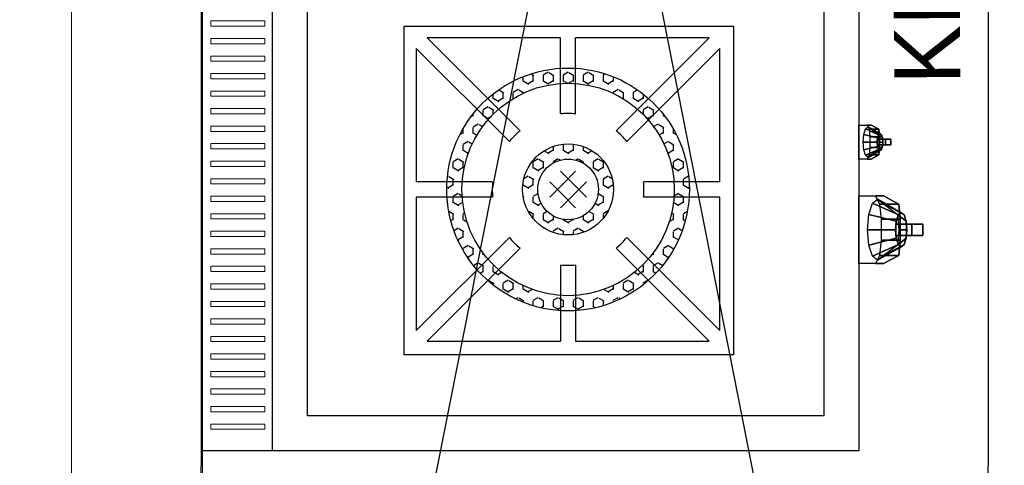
# Model space of a CAD drawing. Header units: inches. Extents: x 704 to 259546, y -107711 to 151004.
# Tile 245 of 256: x 129933 to 129977, y 20858 to 20878. Entities that reach past the tile are written whole.
import ezdxf
from ezdxf.enums import TextEntityAlignment as Align

# ---------------------------------------------------------------- set-up
doc = ezdxf.new("R2010")
doc.units = ezdxf.units.IN
doc.header["$MEASUREMENT"] = 0
doc.linetypes.add('DASHED2', pattern=[0.375, 0.25, -0.125])
for name, color, linetype, lineweight in [('EQUIP DIM', 8, 'Continuous', 0), ('EQUIPMENT', 3, 'Continuous', 25), ('Hood', 5, 'DASHED2', 25), ('PD_BRICK WALL_230', 4, 'Continuous', 50), ('PP-TEXT', 7, 'Continuous', 40)]:
    doc.layers.add(name, color=color, linetype=linetype, lineweight=lineweight)
doc.layers.add('PP BALL VALVE', color=7, linetype='Continuous')
doc.styles.add('Arial', font='GOTHIC.TTF')

# ---------------------------------------------------------------- blocks, each defined once
blk = doc.blocks.new('fewrewrqwqw')
at = {"layer": 'EQUIPMENT'}
h = blk.add_hatch(dxfattribs=at)
h.set_pattern_fill('HEX', color=8, scale=0.083139, angle=180, style=0)
h.set_pattern_definition([(180, (156111.5651, 15539.5497), (-4e-16, -0.457203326), [0.263966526, -0.527933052]), (300, (156111.5651, 15539.5497), (0.395949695, 0.228601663), [0.263966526, -0.527933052]), (240, (156111.30114, 15539.5497), (0.395949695, -0.228601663), [0.263966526, -0.527933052])])
h.paths.add_polyline_path([(148574.817, 13022.622, 1), (148578.974, 13022.622, 1)], flags=0)
h.paths.add_polyline_path([(148578.281, 13022.622, -1), (148575.51, 13022.622, -1)], flags=0)
h.paths.add_polyline_path([(148571.353, 13022.622, 1), (148582.438, 13022.622, 1)])
h.paths.add_polyline_path([(148581.745, 13022.622, -1), (148572.046, 13022.622, -1)], flags=16)
at = {"layer": 'EQUIPMENT', "color": 8}
for p, q in [((148564.961, 13009.335), (148564.961, 13039.335)), ((148564.961, 13039.335), (148611.598, 13039.335)), ((148564.961, 13036.135), (148611.598, 13036.135)), ((148566.561, 13010.935), (148566.561, 13034.535)), ((148566.561, 13034.535), (148609.998, 13034.535)), ((148574.703, 13025.305), (148570.457, 13029.557)), ((148576.549, 13026.086), (148576.549, 13029.557)), ((148577.242, 13026.086), (148577.242, 13029.557)), ((148579.088, 13025.305), (148583.334, 13029.557)), ((148574.214, 13024.815), (148569.967, 13029.067)), ((148579.578, 13024.815), (148583.824, 13029.067)), ((148577.141, 13022.867), (148576.549, 13023.459)), ((148576.651, 13022.867), (148577.242, 13023.459)), ((148573.432, 13022.969), (148569.967, 13022.969)), ((148576.651, 13022.377), (148576.059, 13022.969)), ((148577.141, 13022.377), (148577.732, 13022.969)), ((148580.36, 13022.969), (148583.824, 13022.969)), ((148576.651, 13022.867), (148576.059, 13022.276)), ((148577.141, 13022.867), (148577.732, 13022.276)), ((148573.432, 13022.276), (148569.967, 13022.276)), ((148577.141, 13022.377), (148576.549, 13021.786)), ((148576.651, 13022.377), (148577.242, 13021.786)), ((148580.36, 13022.276), (148583.824, 13022.276)), ((148574.214, 13020.43), (148569.967, 13016.177)), ((148579.578, 13020.43), (148583.824, 13016.177)), ((148574.703, 13019.94), (148570.457, 13015.687)), ((148579.088, 13019.94), (148583.334, 13015.687)), ((148576.549, 13015.687), (148576.549, 13019.158)), ((148577.242, 13015.687), (148577.242, 13019.158)), ((148609.998, 13010.935), (148566.561, 13010.935)), ((148611.598, 13009.335), (148564.961, 13009.335))]:
    blk.add_line(p, q, dxfattribs=at)
at = {"layer": 'EQUIPMENT', "color": 8, "lineweight": 0}
for points in [[(148566.187, 13038.955), (148565.947, 13038.955), (148565.947, 13036.475), (148566.187, 13036.475)], [(148566.987, 13038.955), (148566.747, 13038.955), (148566.747, 13036.475), (148566.987, 13036.475)], [(148567.787, 13038.955), (148567.547, 13038.955), (148567.547, 13036.475), (148567.787, 13036.475)], [(148568.587, 13038.955), (148568.347, 13038.955), (148568.347, 13036.475), (148568.587, 13036.475)], [(148569.387, 13038.955), (148569.147, 13038.955), (148569.147, 13036.475), (148569.387, 13036.475)], [(148570.187, 13038.955), (148569.947, 13038.955), (148569.947, 13036.475), (148570.187, 13036.475)], [(148570.987, 13038.955), (148570.747, 13038.955), (148570.747, 13036.475), (148570.987, 13036.475)], [(148571.787, 13038.955), (148571.547, 13038.955), (148571.547, 13036.475), (148571.787, 13036.475)], [(148572.587, 13038.955), (148572.347, 13038.955), (148572.347, 13036.475), (148572.587, 13036.475)], [(148573.387, 13038.955), (148573.147, 13038.955), (148573.147, 13036.475), (148573.387, 13036.475)], [(148574.187, 13038.955), (148573.947, 13038.955), (148573.947, 13036.475), (148574.187, 13036.475)], [(148574.987, 13038.955), (148574.747, 13038.955), (148574.747, 13036.475), (148574.987, 13036.475)], [(148575.787, 13038.955), (148575.547, 13038.955), (148575.547, 13036.475), (148575.787, 13036.475)], [(148576.587, 13038.955), (148576.347, 13038.955), (148576.347, 13036.475), (148576.587, 13036.475)], [(148577.387, 13038.955), (148577.147, 13038.955), (148577.147, 13036.475), (148577.387, 13036.475)], [(148578.187, 13038.955), (148577.947, 13038.955), (148577.947, 13036.475), (148578.187, 13036.475)], [(148578.987, 13038.955), (148578.747, 13038.955), (148578.747, 13036.475), (148578.987, 13036.475)], [(148579.787, 13038.955), (148579.547, 13038.955), (148579.547, 13036.475), (148579.787, 13036.475)], [(148580.587, 13038.955), (148580.347, 13038.955), (148580.347, 13036.475), (148580.587, 13036.475)], [(148581.387, 13038.955), (148581.147, 13038.955), (148581.147, 13036.475), (148581.387, 13036.475)], [(148582.187, 13038.955), (148581.947, 13038.955), (148581.947, 13036.475), (148582.187, 13036.475)], [(148582.987, 13038.955), (148582.747, 13038.955), (148582.747, 13036.475), (148582.987, 13036.475)], [(148583.787, 13038.955), (148583.547, 13038.955), (148583.547, 13036.475), (148583.787, 13036.475)], [(148584.587, 13038.955), (148584.347, 13038.955), (148584.347, 13036.475), (148584.587, 13036.475)]]:
    blk.add_lwpolyline(points, close=True, dxfattribs=at)
at = {"layer": 'EQUIPMENT', "color": 8}
blk.add_lwpolyline([(148569.35, 13030.118), (148584.35, 13030.118), (148584.35, 13015.067), (148569.35, 13015.067)], close=True, dxfattribs=at)
for points in [[(148576.549, 13029.557), (148570.457, 13029.557)], [(148583.334, 13029.557), (148577.242, 13029.557)], [(148569.967, 13029.067), (148569.967, 13022.969)], [(148583.824, 13022.969), (148583.824, 13029.067)], [(148569.967, 13022.276), (148569.967, 13016.177)], [(148583.824, 13016.177), (148583.824, 13022.276)], [(148570.457, 13015.687), (148576.549, 13015.687)], [(148577.242, 13015.687), (148583.334, 13015.687)]]:
    blk.add_lwpolyline(points, dxfattribs=at)
for radius in [5.543, 4.85, 2.078, 1.386]:
    blk.add_circle((148576.896, 13022.622), radius, dxfattribs=at)
for start, end in [(84.2608, 95.7392), (129.2608, 140.7392), (39.2608, 50.7392), (174.2608, 185.7392), (354.2608, 5.7392), (219.2608, 230.7392), (309.2608, 320.7392), (264.2608, 275.7392)]:
    blk.add_arc((148576.896, 13022.622), 3.464, start, end, dxfattribs=at)
for points, invisible_edges in [([(148576.597, 13008.205, -3.176), (148573.515, 13008.205, -3.176), (148573.515, 13009.335), (148576.597, 13009.335)], 1), ([(148579.827, 13008.77, -1.588), (148578.285, 13008.77, -1.588), (148578.285, 13009.335), (148579.827, 13009.335)], 1), ([(148579.643, 13008.425, -1.855), (148578.469, 13008.425, -1.855), (148578.285, 13008.77, -1.588), (148579.827, 13008.77, -1.588)], 5), ([(148579.056, 13008.498, -0.732), (148579.056, 13008.367, -1.099), (148579.056, 13008.367, -1.099), (148578.862, 13008.48, -0.781)], 5), ([(148579.056, 13008.498, -0.732), (148579.056, 13008.367, -1.099), (148579.056, 13008.367, -1.099), (148578.862, 13008.48, -0.781)], 5), ([(148579.251, 13008.48, -0.781), (148579.056, 13008.367, -1.099), (148579.056, 13008.367, -1.099), (148579.056, 13008.498, -0.732)], 5), ([(148579.251, 13008.48, -0.781), (148579.056, 13008.367, -1.099), (148579.056, 13008.367, -1.099), (148579.056, 13008.498, -0.732)], 5), ([(148576.23, 13007.515, -3.71), (148573.882, 13007.515, -3.71), (148573.515, 13008.205, -3.176), (148576.597, 13008.205, -3.176)], 5), ([(148579.643, 13008.425, -1.855), (148579.296, 13008.39, -1.953), (148578.816, 13008.39, -1.953), (148578.469, 13008.425, -1.855)], 8), ([(148578.719, 13008.432, -0.916), (148579.056, 13008.367, -1.099), (148579.056, 13008.367, -1.099), (148578.667, 13008.367, -1.099)], 5), ([(148578.719, 13008.432, -0.916), (148579.056, 13008.367, -1.099), (148579.056, 13008.367, -1.099), (148578.667, 13008.367, -1.099)], 5), ([(148578.667, 13008.367, -1.099), (148579.056, 13008.367, -1.099), (148579.056, 13008.367, -1.099), (148578.719, 13008.302, -1.282)], 5), ([(148578.667, 13008.367, -1.099), (148579.056, 13008.367, -1.099), (148579.056, 13008.367, -1.099), (148578.719, 13008.302, -1.282)], 5), ([(148578.862, 13008.48, -0.781), (148579.056, 13008.367, -1.099), (148579.056, 13008.367, -1.099), (148578.719, 13008.432, -0.916)], 5), ([(148578.862, 13008.48, -0.781), (148579.056, 13008.367, -1.099), (148579.056, 13008.367, -1.099), (148578.719, 13008.432, -0.916)], 5), ([(148578.719, 13008.302, -1.282), (148579.056, 13008.367, -1.099), (148579.056, 13008.367, -1.099), (148578.862, 13008.254, -1.416)], 5), ([(148578.719, 13008.302, -1.282), (148579.056, 13008.367, -1.099), (148579.056, 13008.367, -1.099), (148578.862, 13008.254, -1.416)], 5), ([(148578.862, 13008.254, -1.416), (148579.056, 13008.367, -1.099), (148579.056, 13008.367, -1.099), (148579.056, 13008.237, -1.465)], 5), ([(148578.862, 13008.254, -1.416), (148579.056, 13008.367, -1.099), (148579.056, 13008.367, -1.099), (148579.056, 13008.237, -1.465)], 5), ([(148579.393, 13008.432, -0.916), (148579.056, 13008.367, -1.099), (148579.056, 13008.367, -1.099), (148579.251, 13008.48, -0.781)], 5), ([(148579.393, 13008.432, -0.916), (148579.056, 13008.367, -1.099), (148579.056, 13008.367, -1.099), (148579.251, 13008.48, -0.781)], 5), ([(148579.445, 13008.367, -1.099), (148579.056, 13008.367, -1.099), (148579.056, 13008.367, -1.099), (148579.393, 13008.432, -0.916)], 5), ([(148579.445, 13008.367, -1.099), (148579.056, 13008.367, -1.099), (148579.056, 13008.367, -1.099), (148579.393, 13008.432, -0.916)], 5), ([(148579.393, 13008.302, -1.282), (148579.056, 13008.367, -1.099), (148579.056, 13008.367, -1.099), (148579.445, 13008.367, -1.099)], 5), ([(148579.251, 13008.254, -1.416), (148579.056, 13008.367, -1.099), (148579.056, 13008.367, -1.099), (148579.393, 13008.302, -1.282)], 5), ([(148579.251, 13008.254, -1.416), (148579.056, 13008.367, -1.099), (148579.056, 13008.367, -1.099), (148579.393, 13008.302, -1.282)], 5), ([(148579.393, 13008.302, -1.282), (148579.056, 13008.367, -1.099), (148579.056, 13008.367, -1.099), (148579.445, 13008.367, -1.099)], 5), ([(148579.056, 13008.237, -1.465), (148579.056, 13008.367, -1.099), (148579.056, 13008.367, -1.099), (148579.251, 13008.254, -1.416)], 5), ([(148579.056, 13008.237, -1.465), (148579.056, 13008.367, -1.099), (148579.056, 13008.367, -1.099), (148579.251, 13008.254, -1.416)], 5), ([(148574.667, 13007.625, -1.563), (148575.056, 13007.399, -2.198), (148575.056, 13007.399, -2.198), (148574.382, 13007.53, -1.831)], 5), ([(148574.667, 13007.625, -1.563), (148575.056, 13007.399, -2.198), (148575.056, 13007.399, -2.198), (148574.382, 13007.53, -1.831)], 5), ([(148575.056, 13007.66, -1.465), (148575.056, 13007.399, -2.198), (148575.056, 13007.399, -2.198), (148574.667, 13007.625, -1.563)], 5), ([(148575.056, 13007.66, -1.465), (148575.056, 13007.399, -2.198), (148575.056, 13007.399, -2.198), (148574.667, 13007.625, -1.563)], 5), ([(148575.445, 13007.625, -1.563), (148575.056, 13007.399, -2.198), (148575.056, 13007.399, -2.198), (148575.056, 13007.66, -1.465)], 5), ([(148575.445, 13007.625, -1.563), (148575.056, 13007.399, -2.198), (148575.056, 13007.399, -2.198), (148575.056, 13007.66, -1.465)], 5), ([(148575.73, 13007.53, -1.831), (148575.056, 13007.399, -2.198), (148575.056, 13007.399, -2.198), (148575.445, 13007.625, -1.563)], 5), ([(148575.73, 13007.53, -1.831), (148575.056, 13007.399, -2.198), (148575.056, 13007.399, -2.198), (148575.445, 13007.625, -1.563)], 5), ([(148576.23, 13007.515, -3.71), (148575.536, 13007.446, -3.906), (148574.576, 13007.446, -3.906), (148573.882, 13007.515, -3.71)], 8), ([(148574.382, 13007.53, -1.831), (148575.056, 13007.399, -2.198), (148575.056, 13007.399, -2.198), (148574.278, 13007.399, -2.198)], 5), ([(148574.382, 13007.53, -1.831), (148575.056, 13007.399, -2.198), (148575.056, 13007.399, -2.198), (148574.278, 13007.399, -2.198)], 5), ([(148574.278, 13007.399, -2.198), (148575.056, 13007.399, -2.198), (148575.056, 13007.399, -2.198), (148574.382, 13007.269, -2.564)], 5), ([(148574.278, 13007.399, -2.198), (148575.056, 13007.399, -2.198), (148575.056, 13007.399, -2.198), (148574.382, 13007.269, -2.564)], 5), ([(148574.382, 13007.269, -2.564), (148575.056, 13007.399, -2.198), (148575.056, 13007.399, -2.198), (148574.667, 13007.174, -2.832)], 5), ([(148574.382, 13007.269, -2.564), (148575.056, 13007.399, -2.198), (148575.056, 13007.399, -2.198), (148574.667, 13007.174, -2.832)], 5), ([(148574.667, 13007.174, -2.832), (148575.056, 13007.399, -2.198), (148575.056, 13007.399, -2.198), (148575.056, 13007.139, -2.93)], 5), ([(148574.667, 13007.174, -2.832), (148575.056, 13007.399, -2.198), (148575.056, 13007.399, -2.198), (148575.056, 13007.139, -2.93)], 5), ([(148575.834, 13007.399, -2.198), (148575.056, 13007.399, -2.198), (148575.056, 13007.399, -2.198), (148575.73, 13007.53, -1.831)], 5), ([(148575.834, 13007.399, -2.198), (148575.056, 13007.399, -2.198), (148575.056, 13007.399, -2.198), (148575.73, 13007.53, -1.831)], 5), ([(148575.73, 13007.269, -2.564), (148575.056, 13007.399, -2.198), (148575.056, 13007.399, -2.198), (148575.834, 13007.399, -2.198)], 5), ([(148575.445, 13007.174, -2.832), (148575.056, 13007.399, -2.198), (148575.056, 13007.399, -2.198), (148575.73, 13007.269, -2.564)], 5), ([(148575.445, 13007.174, -2.832), (148575.056, 13007.399, -2.198), (148575.056, 13007.399, -2.198), (148575.73, 13007.269, -2.564)], 5), ([(148575.73, 13007.269, -2.564), (148575.056, 13007.399, -2.198), (148575.056, 13007.399, -2.198), (148575.834, 13007.399, -2.198)], 5), ([(148575.056, 13007.139, -2.93), (148575.056, 13007.399, -2.198), (148575.056, 13007.399, -2.198), (148575.445, 13007.174, -2.832)], 5), ([(148575.056, 13007.139, -2.93), (148575.056, 13007.399, -2.198), (148575.056, 13007.399, -2.198), (148575.445, 13007.174, -2.832)], 5)]:
    blk.add_3dface(points, dxfattribs=dict(at, invisible_edges=invisible_edges))
for points in [[(148575.056, 13008.947, -1.091), (148575.056, 13007.66, -1.465), (148574.667, 13007.625, -1.563), (148574.359, 13008.885, -1.267)], [(148575.056, 13008.947, -1.091), (148575.056, 13007.66, -1.465), (148574.667, 13007.625, -1.563), (148574.359, 13008.885, -1.267)], [(148575.753, 13008.885, -1.267), (148575.445, 13007.625, -1.563), (148575.056, 13007.66, -1.465), (148575.056, 13008.947, -1.091)], [(148575.753, 13008.885, -1.267), (148575.445, 13007.625, -1.563), (148575.056, 13007.66, -1.465), (148575.056, 13008.947, -1.091)], [(148578.285, 13008.77, -1.588), (148578.469, 13008.425, -1.855), (148578.469, 13008.863, -1.922), (148578.285, 13008.958, -1.655)], [(148578.453, 13009.024, -0.874), (148578.719, 13008.432, -0.916), (148578.667, 13008.367, -1.099), (148578.359, 13008.907, -1.202)], [(148578.453, 13009.024, -0.874), (148578.719, 13008.432, -0.916), (148578.667, 13008.367, -1.099), (148578.359, 13008.907, -1.202)], [(148578.708, 13009.11, -0.633), (148578.862, 13008.48, -0.781), (148578.719, 13008.432, -0.916), (148578.453, 13009.024, -0.874)], [(148578.708, 13009.11, -0.633), (148578.862, 13008.48, -0.781), (148578.719, 13008.432, -0.916), (148578.453, 13009.024, -0.874)], [(148579.056, 13009.141, -0.545), (148579.056, 13008.498, -0.732), (148578.862, 13008.48, -0.781), (148578.708, 13009.11, -0.633)], [(148579.056, 13009.141, -0.545), (148579.056, 13008.498, -0.732), (148578.862, 13008.48, -0.781), (148578.708, 13009.11, -0.633)], [(148579.405, 13009.11, -0.633), (148579.251, 13008.48, -0.781), (148579.056, 13008.498, -0.732), (148579.056, 13009.141, -0.545)], [(148579.405, 13009.11, -0.633), (148579.251, 13008.48, -0.781), (148579.056, 13008.498, -0.732), (148579.056, 13009.141, -0.545)], [(148579.66, 13009.024, -0.874), (148579.393, 13008.432, -0.916), (148579.251, 13008.48, -0.781), (148579.405, 13009.11, -0.633)], [(148579.66, 13009.024, -0.874), (148579.393, 13008.432, -0.916), (148579.251, 13008.48, -0.781), (148579.405, 13009.11, -0.633)], [(148579.753, 13008.907, -1.202), (148579.445, 13008.367, -1.099), (148579.393, 13008.432, -0.916), (148579.66, 13009.024, -0.874)], [(148579.753, 13008.907, -1.202), (148579.445, 13008.367, -1.099), (148579.393, 13008.432, -0.916), (148579.66, 13009.024, -0.874)], [(148579.643, 13008.425, -1.855), (148579.827, 13008.77, -1.588), (148579.827, 13008.958, -1.655), (148579.643, 13008.863, -1.922)], [(148573.515, 13008.205, -3.176), (148573.882, 13007.515, -3.71), (148573.882, 13008.392, -3.845), (148573.515, 13008.582, -3.31)], [(148573.849, 13008.713, -1.747), (148574.382, 13007.53, -1.831), (148574.278, 13007.399, -2.198), (148573.662, 13008.48, -2.404)], [(148573.849, 13008.713, -1.747), (148574.382, 13007.53, -1.831), (148574.278, 13007.399, -2.198), (148573.662, 13008.48, -2.404)], [(148574.359, 13008.885, -1.267), (148574.667, 13007.625, -1.563), (148574.382, 13007.53, -1.831), (148573.849, 13008.713, -1.747)], [(148574.359, 13008.885, -1.267), (148574.667, 13007.625, -1.563), (148574.382, 13007.53, -1.831), (148573.849, 13008.713, -1.747)], [(148576.263, 13008.713, -1.747), (148575.73, 13007.53, -1.831), (148575.445, 13007.625, -1.563), (148575.753, 13008.885, -1.267)], [(148576.263, 13008.713, -1.747), (148575.73, 13007.53, -1.831), (148575.445, 13007.625, -1.563), (148575.753, 13008.885, -1.267)], [(148576.45, 13008.48, -2.404), (148575.834, 13007.399, -2.198), (148575.73, 13007.53, -1.831), (148576.263, 13008.713, -1.747)], [(148576.45, 13008.48, -2.404), (148575.834, 13007.399, -2.198), (148575.73, 13007.53, -1.831), (148576.263, 13008.713, -1.747)], [(148576.23, 13007.515, -3.71), (148576.597, 13008.205, -3.176), (148576.597, 13008.582, -3.31), (148576.23, 13008.392, -3.845)], [(148578.359, 13008.907, -1.202), (148578.667, 13008.367, -1.099), (148578.719, 13008.302, -1.282), (148578.453, 13008.791, -1.53)], [(148578.359, 13008.907, -1.202), (148578.667, 13008.367, -1.099), (148578.719, 13008.302, -1.282), (148578.453, 13008.791, -1.53)], [(148578.453, 13008.791, -1.53), (148578.719, 13008.302, -1.282), (148578.862, 13008.254, -1.416), (148578.708, 13008.455, -1.771)], [(148578.453, 13008.791, -1.53), (148578.719, 13008.302, -1.282), (148578.862, 13008.254, -1.416), (148578.708, 13008.455, -1.771)], [(148578.453, 13008.791, -1.53), (148578.719, 13008.302, -1.282), (148578.862, 13008.254, -1.416), (148578.708, 13008.455, -1.771)], [(148578.453, 13008.791, -1.53), (148578.719, 13008.302, -1.282), (148578.862, 13008.254, -1.416), (148578.708, 13008.455, -1.771)], [(148578.469, 13008.425, -1.855), (148578.816, 13008.39, -1.953), (148578.816, 13008.829, -2.02), (148578.469, 13008.863, -1.922)], [(148578.816, 13008.39, -1.953), (148579.296, 13008.39, -1.953), (148579.296, 13008.829, -2.02), (148578.816, 13008.829, -2.02)], [(148579.405, 13008.455, -1.771), (148579.251, 13008.254, -1.416), (148579.393, 13008.302, -1.282), (148579.66, 13008.791, -1.53)], [(148579.405, 13008.455, -1.771), (148579.251, 13008.254, -1.416), (148579.393, 13008.302, -1.282), (148579.66, 13008.791, -1.53)], [(148579.643, 13008.863, -1.922), (148579.296, 13008.829, -2.02), (148579.296, 13008.39, -1.953), (148579.643, 13008.425, -1.855)], [(148579.66, 13008.791, -1.53), (148579.393, 13008.302, -1.282), (148579.445, 13008.367, -1.099), (148579.753, 13008.907, -1.202)], [(148579.66, 13008.791, -1.53), (148579.393, 13008.302, -1.282), (148579.445, 13008.367, -1.099), (148579.753, 13008.907, -1.202)], [(148573.662, 13008.48, -2.404), (148574.278, 13007.399, -2.198), (148574.382, 13007.269, -2.564), (148573.849, 13008.246, -3.061)], [(148573.662, 13008.48, -2.404), (148574.278, 13007.399, -2.198), (148574.382, 13007.269, -2.564), (148573.849, 13008.246, -3.061)], [(148573.849, 13008.246, -3.061), (148574.382, 13007.269, -2.564), (148574.667, 13007.174, -2.832), (148574.359, 13007.575, -3.541)], [(148573.849, 13008.246, -3.061), (148574.382, 13007.269, -2.564), (148574.667, 13007.174, -2.832), (148574.359, 13007.575, -3.541)], [(148573.849, 13008.246, -3.061), (148574.382, 13007.269, -2.564), (148574.667, 13007.174, -2.832), (148574.359, 13007.575, -3.541)], [(148573.849, 13008.246, -3.061), (148574.382, 13007.269, -2.564), (148574.667, 13007.174, -2.832), (148574.359, 13007.575, -3.541)], [(148573.882, 13007.515, -3.71), (148574.576, 13007.446, -3.906), (148574.576, 13008.322, -4.04), (148573.882, 13008.392, -3.845)], [(148574.576, 13007.446, -3.906), (148575.536, 13007.446, -3.906), (148575.536, 13008.322, -4.04), (148574.576, 13008.322, -4.04)], [(148575.753, 13007.575, -3.541), (148575.445, 13007.174, -2.832), (148575.73, 13007.269, -2.564), (148576.263, 13008.246, -3.061)], [(148575.753, 13007.575, -3.541), (148575.445, 13007.174, -2.832), (148575.73, 13007.269, -2.564), (148576.263, 13008.246, -3.061)], [(148576.23, 13008.392, -3.845), (148575.536, 13008.322, -4.04), (148575.536, 13007.446, -3.906), (148576.23, 13007.515, -3.71)], [(148576.263, 13008.246, -3.061), (148575.73, 13007.269, -2.564), (148575.834, 13007.399, -2.198), (148576.45, 13008.48, -2.404)], [(148576.263, 13008.246, -3.061), (148575.73, 13007.269, -2.564), (148575.834, 13007.399, -2.198), (148576.45, 13008.48, -2.404)], [(148578.708, 13008.455, -1.771), (148578.862, 13008.254, -1.416), (148579.056, 13008.237, -1.465), (148579.056, 13008.424, -1.859)], [(148578.708, 13008.455, -1.771), (148578.862, 13008.254, -1.416), (148579.056, 13008.237, -1.465), (148579.056, 13008.424, -1.859)], [(148578.708, 13008.455, -1.771), (148578.862, 13008.254, -1.416), (148579.056, 13008.237, -1.465), (148579.056, 13008.424, -1.859)], [(148578.708, 13008.455, -1.771), (148578.862, 13008.254, -1.416), (148579.056, 13008.237, -1.465), (148579.056, 13008.424, -1.859)], [(148578.925, 13008.122, -0.619), (148578.925, 13008.491, -0.75), (148578.925, 13008.243, -1.448), (148578.925, 13007.874, -1.316)], [(148578.925, 13008.122, -0.619), (148578.925, 13008.491, -0.75), (148578.925, 13008.243, -1.448), (148578.925, 13007.874, -1.316)], [(148578.925, 13008.491, -0.75), (148578.925, 13008.491, -0.75), (148578.925, 13008.243, -1.448)], [(148578.925, 13008.491, -0.75), (148578.925, 13008.491, -0.75), (148578.925, 13008.243, -1.448)], [(148578.925, 13008.491, -0.75), (148578.925, 13008.491, -0.75), (148578.925, 13008.243, -1.448)], [(148578.925, 13008.491, -0.75), (148578.925, 13008.491, -0.75), (148578.925, 13008.243, -1.448)], [(148579.187, 13008.491, -0.75), (148578.925, 13008.491, -0.75), (148578.925, 13008.122, -0.619), (148579.187, 13008.122, -0.619)], [(148579.187, 13008.491, -0.75), (148578.925, 13008.491, -0.75), (148578.925, 13008.122, -0.619), (148579.187, 13008.122, -0.619)], [(148578.925, 13007.874, -1.316), (148578.925, 13008.243, -1.448), (148579.187, 13008.243, -1.448), (148579.187, 13007.874, -1.316)], [(148578.925, 13007.874, -1.316), (148578.925, 13008.243, -1.448), (148579.187, 13008.243, -1.448), (148579.187, 13007.874, -1.316)], [(148578.925, 13008.243, -1.448), (148578.925, 13008.243, -1.448), (148578.925, 13008.243, -1.448), (148579.187, 13008.243, -1.448)], [(148578.925, 13008.243, -1.448), (148578.925, 13008.243, -1.448), (148578.925, 13008.243, -1.448), (148579.187, 13008.243, -1.448)], [(148578.925, 13008.243, -1.448), (148578.925, 13008.243, -1.448), (148578.925, 13008.243, -1.448), (148579.187, 13008.243, -1.448)], [(148578.925, 13008.243, -1.448), (148578.925, 13008.243, -1.448), (148578.925, 13008.243, -1.448), (148579.187, 13008.243, -1.448)], [(148579.187, 13008.122, -0.619), (148578.925, 13008.122, -0.619), (148578.925, 13007.874, -1.316), (148579.187, 13007.874, -1.316)], [(148579.187, 13008.122, -0.619), (148578.925, 13008.122, -0.619), (148578.925, 13007.874, -1.316), (148579.187, 13007.874, -1.316)], [(148579.187, 13008.122, -0.619), (148578.925, 13008.122, -0.619), (148578.925, 13007.874, -1.316), (148579.187, 13007.874, -1.316)], [(148579.187, 13008.122, -0.619), (148578.925, 13008.122, -0.619), (148578.925, 13007.874, -1.316), (148579.187, 13007.874, -1.316)], [(148579.056, 13008.424, -1.859), (148579.056, 13008.237, -1.465), (148579.251, 13008.254, -1.416), (148579.405, 13008.455, -1.771)], [(148579.056, 13008.424, -1.859), (148579.056, 13008.237, -1.465), (148579.251, 13008.254, -1.416), (148579.405, 13008.455, -1.771)], [(148579.187, 13007.874, -1.316), (148579.187, 13008.243, -1.448), (148579.187, 13008.491, -0.75), (148579.187, 13008.122, -0.619)], [(148579.187, 13007.874, -1.316), (148579.187, 13008.243, -1.448), (148579.187, 13008.491, -0.75), (148579.187, 13008.122, -0.619)], [(148579.187, 13008.122, -0.619), (148579.187, 13008.491, -0.75), (148579.187, 13008.122, -0.619)], [(148579.187, 13008.122, -0.619), (148579.187, 13008.491, -0.75), (148579.187, 13008.122, -0.619)], [(148579.187, 13008.122, -0.619), (148579.187, 13008.122, -0.619), (148579.187, 13007.874, -1.316)], [(148579.187, 13008.122, -0.619), (148579.187, 13008.122, -0.619), (148579.187, 13007.874, -1.316)], [(148574.795, 13006.909, -1.237), (148574.795, 13007.648, -1.5), (148574.795, 13007.151, -2.895), (148574.795, 13006.413, -2.632)], [(148574.795, 13006.909, -1.237), (148574.795, 13007.648, -1.5), (148574.795, 13007.151, -2.895), (148574.795, 13006.413, -2.632)], [(148574.795, 13007.648, -1.5), (148574.795, 13007.648, -1.5), (148574.795, 13007.151, -2.895)], [(148574.795, 13007.648, -1.5), (148574.795, 13007.648, -1.5), (148574.795, 13007.151, -2.895)], [(148574.795, 13007.648, -1.5), (148574.795, 13007.648, -1.5), (148574.795, 13007.151, -2.895)], [(148574.795, 13007.648, -1.5), (148574.795, 13007.648, -1.5), (148574.795, 13007.151, -2.895)], [(148575.317, 13007.648, -1.5), (148574.795, 13007.648, -1.5), (148574.795, 13006.909, -1.237), (148575.317, 13006.909, -1.237)], [(148575.317, 13007.648, -1.5), (148574.795, 13007.648, -1.5), (148574.795, 13006.909, -1.237), (148575.317, 13006.909, -1.237)], [(148575.317, 13006.413, -2.632), (148575.317, 13007.151, -2.895), (148575.317, 13007.648, -1.5), (148575.317, 13006.909, -1.237)], [(148575.317, 13006.413, -2.632), (148575.317, 13007.151, -2.895), (148575.317, 13007.648, -1.5), (148575.317, 13006.909, -1.237)], [(148575.317, 13006.909, -1.237), (148575.317, 13007.648, -1.5), (148575.317, 13006.909, -1.237)], [(148575.317, 13006.909, -1.237), (148575.317, 13007.648, -1.5), (148575.317, 13006.909, -1.237)], [(148574.359, 13007.575, -3.541), (148574.667, 13007.174, -2.832), (148575.056, 13007.139, -2.93), (148575.056, 13007.513, -3.717)], [(148574.359, 13007.575, -3.541), (148574.667, 13007.174, -2.832), (148575.056, 13007.139, -2.93), (148575.056, 13007.513, -3.717)], [(148574.359, 13007.575, -3.541), (148574.667, 13007.174, -2.832), (148575.056, 13007.139, -2.93), (148575.056, 13007.513, -3.717)], [(148574.359, 13007.575, -3.541), (148574.667, 13007.174, -2.832), (148575.056, 13007.139, -2.93), (148575.056, 13007.513, -3.717)], [(148574.795, 13006.413, -2.632), (148574.795, 13007.151, -2.895), (148575.317, 13007.151, -2.895), (148575.317, 13006.413, -2.632)], [(148574.795, 13006.413, -2.632), (148574.795, 13007.151, -2.895), (148575.317, 13007.151, -2.895), (148575.317, 13006.413, -2.632)], [(148574.795, 13007.151, -2.895), (148574.795, 13007.151, -2.895), (148574.795, 13007.151, -2.895), (148575.317, 13007.151, -2.895)], [(148574.795, 13007.151, -2.895), (148574.795, 13007.151, -2.895), (148574.795, 13007.151, -2.895), (148575.317, 13007.151, -2.895)], [(148574.795, 13007.151, -2.895), (148574.795, 13007.151, -2.895), (148574.795, 13007.151, -2.895), (148575.317, 13007.151, -2.895)], [(148574.795, 13007.151, -2.895), (148574.795, 13007.151, -2.895), (148574.795, 13007.151, -2.895), (148575.317, 13007.151, -2.895)], [(148575.056, 13007.513, -3.717), (148575.056, 13007.139, -2.93), (148575.445, 13007.174, -2.832), (148575.753, 13007.575, -3.541)], [(148575.056, 13007.513, -3.717), (148575.056, 13007.139, -2.93), (148575.445, 13007.174, -2.832), (148575.753, 13007.575, -3.541)], [(148575.317, 13006.909, -1.237), (148574.795, 13006.909, -1.237), (148574.795, 13006.413, -2.632), (148575.317, 13006.413, -2.632)], [(148575.317, 13006.909, -1.237), (148574.795, 13006.909, -1.237), (148574.795, 13006.413, -2.632), (148575.317, 13006.413, -2.632)], [(148575.317, 13006.909, -1.237), (148574.795, 13006.909, -1.237), (148574.795, 13006.413, -2.632), (148575.317, 13006.413, -2.632)], [(148575.317, 13006.909, -1.237), (148574.795, 13006.909, -1.237), (148574.795, 13006.413, -2.632), (148575.317, 13006.413, -2.632)], [(148575.317, 13006.909, -1.237), (148575.317, 13006.909, -1.237), (148575.317, 13006.413, -2.632)], [(148575.317, 13006.909, -1.237), (148575.317, 13006.909, -1.237), (148575.317, 13006.413, -2.632)]]:
    blk.add_3dface(points, dxfattribs=at)
blk = doc.blocks.new('A$C1D4F2A26')
at = {"layer": 'Hood', "color": 8, "linetype": 'ByBlock'}
blk.add_lwpolyline([(2785.6, -3551.8), (2783.8, -8102.6), (1883.8, -8102), (1885.6, -3551.2)], close=True, dxfattribs=at)
for points in [[(2785.6, -3551.8), (1883.8, -8102)], [(2783.8, -8102.6), (1885.6, -3551.2)]]:
    blk.add_lwpolyline(points, dxfattribs=at)
at = {"layer": 'PD_BRICK WALL_230', "color": 8, "lineweight": 13}
blk.add_lwpolyline([(1735.7, -8102.6), (1885.7, -8102.6), (1885.7, -3551.7), (1735.7, -3551.7)], close=True, dxfattribs=at)
at = {"layer": 'EQUIPMENT', "color": 8, "xscale": 25.03524861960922, "yscale": 25.03524861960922, "zscale": 25.03524861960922, "rotation": 90}
blk.add_blockref('fewrewrqwqw', (328328.5, -3726080.4), dxfattribs=at)
at = {"layer": 'EQUIP DIM', "color": 8, "ltscale": 50, "style": 'Arial'}
blk.add_text('KN-18A', height=75.58, rotation=90.4281, dxfattribs=at).set_placement((2713.6, -6123.9), align=Align.MIDDLE_CENTER)
blk = doc.blocks.new('GF')
at = {"layer": 'EQUIPMENT', "color": 8, "xscale": 0.03937002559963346, "yscale": 0.03937002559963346, "zscale": 0.03937002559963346}
blk.add_blockref('A$C1D4F2A26', (127356.978, 21016.635), dxfattribs=at)

msp = doc.modelspace()

# ---------------------------------------------------------------- linework, layer by layer
at = {"layer": 'PP BALL VALVE', "lineweight": 53}
msp.add_circle((130061.482, 21646.646), 129357.588, dxfattribs=at)

# ---------------------------------------------------------------- block references
at = {"layer": 'PP-TEXT', "lineweight": 70, "ltscale": 12}
msp.add_blockref('GF', (2509.868, 106.652), dxfattribs=at)

doc.saveas('drawing.dxf')
